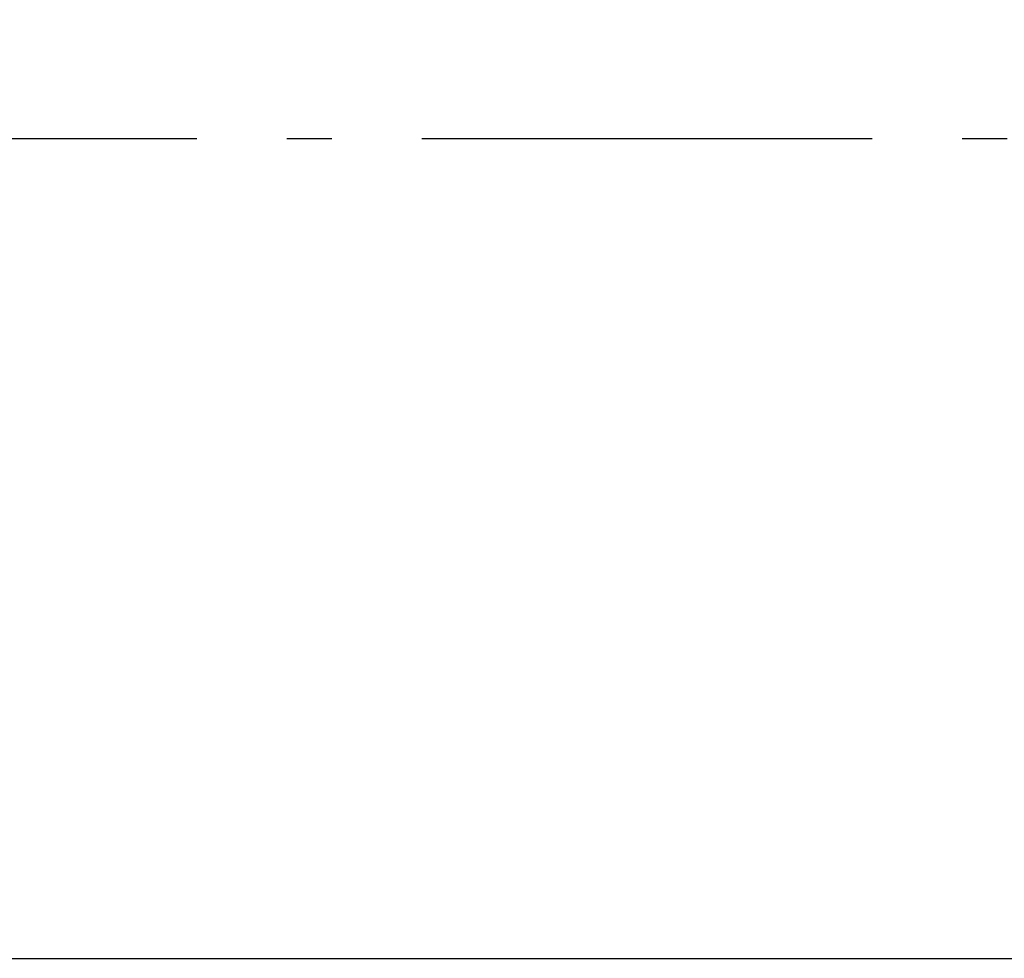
# Model space of a CAD drawing. Header units: millimetres. Extents: x -150 to 340869, y -1115 to 365939.
# Tile 107 of 193: x 306738 to 307831, y 351448 to 352490. Entities that reach past the tile are written whole.
import ezdxf
from ezdxf.enums import TextEntityAlignment as Align

# ---------------------------------------------------------------- set-up
doc = ezdxf.new("R2010")
doc.units = ezdxf.units.MM
doc.header["$LTSCALE"] = 0.5
doc.header["$MEASUREMENT"] = 0
doc.linetypes.add('Akselinje', pattern=[1500, 1000, -200, 100, -200])
doc.linetypes.add('PLINE', pattern=[0])
doc.layers.add('26-- Yttertak(Nye konstruksjoner)', color=7, linetype='Continuous')
doc.layers.add('82-- Modullinjer(Nye konstruksjoner)', color=7, linetype='Continuous')
doc.styles.add('GENERATED_STYLE_4', font='arial.ttf')

# ---------------------------------------------------------------- blocks, each defined once
blk = doc.blocks.new('Standard grid marker[35]', base_point=(306234.8, 352357.8))
at = {"layer": '82-- Modullinjer(Nye konstruksjoner)', "linetype": 'Akselinje'}
blk.add_line((306434.8, 352357.8), (320034.8, 352357.8), dxfattribs=at)
at = {"layer": '82-- Modullinjer(Nye konstruksjoner)', "style": 'GENERATED_STYLE_4'}
blk.add_attdef('AC_MarkerText_1', text='', height=100, dxfattribs=at).set_placement((306109.8, 352411), align=Align.TOP_CENTER)

msp = doc.modelspace()

# ---------------------------------------------------------------- linework, layer by layer
at = {"layer": '26-- Yttertak(Nye konstruksjoner)', "linetype": 'PLINE', "flags": 128}
msp.add_lwpolyline([(303141, 351447.8), (308360.9, 351447.8), (308360.9, 352447.8), (308360.9, 354447.8), (307179.6, 354447.8), (304322.3, 358380.6), (303141, 358380.6), (303141, 356780.6)], close=True, dxfattribs=at)

# ---------------------------------------------------------------- block references
at = {"layer": '82-- Modullinjer(Nye konstruksjoner)', "linetype": 'PLINE'}
msp.add_blockref('Standard grid marker[35]', (306234.8, 352357.8), dxfattribs=at)

doc.saveas('drawing.dxf')
